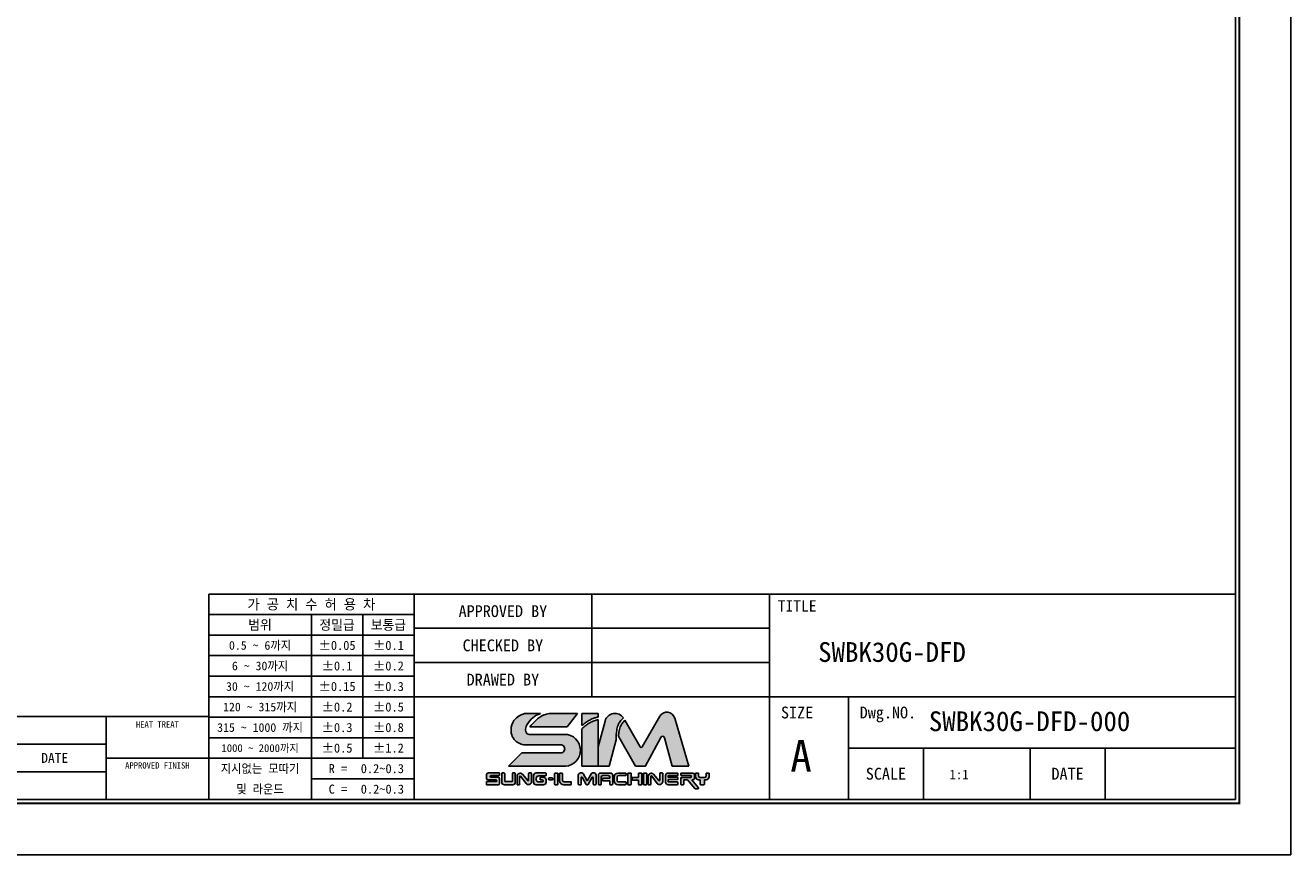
# Model space of a CAD drawing. Header units: millimetres. Extents: x -29 to 5648, y -387 to 3949.
# Tile 5 of 7: x 327 to 711, y 0 to 251. Entities that reach past the tile are written whole.
import ezdxf
from ezdxf.enums import TextEntityAlignment as Align

# ---------------------------------------------------------------- set-up
doc = ezdxf.new("R2010")
doc.units = ezdxf.units.MM
doc.layers.get('0').update_dxf_attribs({"linetype": 'CONTINUOUS'})
doc.layers.add('5', color=7, linetype='CONTINUOUS')
doc.layers.add('7', color=7, linetype='CONTINUOUS')

# ---------------------------------------------------------------- blocks, each defined once
blk = doc.blocks.new('란표제')
h = blk.add_hatch(color=150)
h.dxf.hatch_style = 1
edge = h.paths.add_edge_path()
edge.add_spline(control_points=[(269.4313514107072, 21.23682854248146), (269.6359798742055, 21.41891288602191), (270.0327252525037, 21.7719484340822), (270.7280603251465, 22.18750380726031), (271.4106727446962, 22.51924857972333), (271.9007036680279, 22.60265436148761), (272.1147233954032, 22.63908161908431)], knot_values=[0, 0, 0, 0, 0.6304310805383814, 1.222315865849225, 1.865724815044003, 2.364625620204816, 2.364625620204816, 2.364625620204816, 2.364625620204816], degree=3, periodic=0)
edge.add_line((272.1147233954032, 22.63908161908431), (272.1147233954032, 23.23741673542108))
edge.add_line((272.1147233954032, 23.23741673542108), (269.4313514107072, 23.23741673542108))
edge.add_line((269.4313514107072, 23.23741673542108), (269.4313514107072, 21.23682854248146))
edge = h.paths.add_edge_path()
edge.add_spline(control_points=[(272.1147233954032, 22.22357291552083), (271.8960154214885, 22.17327034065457), (271.4034488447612, 22.0599806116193), (270.715909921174, 21.71275165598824), (270.0397629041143, 21.25956616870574), (269.6376071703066, 20.9094133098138), (269.4313514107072, 20.72982854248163)], knot_values=[0, 0, 0, 0, 0.5164407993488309, 1.163110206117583, 1.761888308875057, 2.392319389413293, 2.392319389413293, 2.392319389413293, 2.392319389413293], degree=3, periodic=0)
edge.add_line((269.4313514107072, 20.72982854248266), (269.4313514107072, 14.56964083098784))
edge.add_line((269.4313514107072, 14.56964083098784), (272.1147233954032, 14.56964083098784))
edge.add_line((272.1147233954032, 14.56964083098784), (272.1147233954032, 22.22357291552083))
edge = h.paths.add_edge_path()
edge.add_line((267.0830865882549, 19.76878435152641), (260.734030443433, 19.76878435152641))
edge.add_spline(control_points=[(260.7340304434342, 19.76878435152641), (260.6304282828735, 19.80046622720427), (260.3773761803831, 19.87785037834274), (260.0993263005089, 20.3834271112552), (260.187756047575, 21.0896081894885), (260.7314099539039, 21.92713840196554), (261.4878621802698, 22.76627762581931), (262.2797090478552, 23.09358528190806), (262.6276767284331, 23.23741673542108)], knot_values=[0, 0, 0, 0, 0.2433595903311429, 0.5944147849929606, 1.213183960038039, 1.789398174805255, 2.88702788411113, 3.747486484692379, 3.747486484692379, 3.747486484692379, 3.747486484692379], degree=3, periodic=0)
edge.add_line((262.6276767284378, 23.23741673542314), (259.9686972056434, 23.23741673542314))
edge.add_spline(control_points=[(259.9686972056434, 23.23741673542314), (259.6776716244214, 23.12786400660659), (259.0262061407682, 22.88262844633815), (258.0427933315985, 22.05524221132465), (257.6589013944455, 20.72241547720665), (257.8905376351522, 19.4262980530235), (258.4932930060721, 18.63992786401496), (259.0387723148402, 18.37393810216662), (259.2361936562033, 18.2776703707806)], knot_values=[0, 0, 0, 0, 0.550739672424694, 1.232839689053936, 2.19963066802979, 2.850121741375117, 3.513003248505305, 3.888995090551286, 3.888995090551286, 3.888995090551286, 3.888995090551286], degree=3, periodic=0)
edge.add_arc((260.0206695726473, 19.77456633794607), 1.689999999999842, 242.3423855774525, 270.0000000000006)
edge.add_line((260.0206695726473, 18.08456633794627), (265.933220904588, 18.08456633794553))
edge.add_arc((265.933220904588, 17.41949662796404), 0.6650697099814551, 270.18688939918, 90, ccw=False)
edge.add_line((265.9353902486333, 16.75443045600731), (259.548431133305, 16.75443045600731))
edge.add_line((259.548431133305, 16.75443045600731), (257.3636415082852, 14.56964083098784))
edge.add_line((257.3636415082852, 14.56964083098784), (266.2319154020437, 14.56964083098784))
edge.add_arc((266.5395411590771, 17.18852423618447), 2.636889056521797, 263.3004820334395, 78.10426637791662)
edge = h.paths.add_edge_path(flags=17)
edge.add_spline(control_points=[(264.0618412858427, 23.23741673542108), (263.7695622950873, 23.17538582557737), (262.9649864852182, 23.00462921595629), (261.8692366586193, 22.18236333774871), (261.1771816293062, 21.42409186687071), (260.8344419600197, 21.04855856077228)], knot_values=[0, 0, 0, 0, 0.6846043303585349, 1.884555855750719, 3.061918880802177, 3.061918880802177, 3.061918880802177, 3.061918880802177], degree=3, periodic=0)
edge.add_line((260.8344419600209, 21.04855856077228), (267.0300266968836, 21.04855856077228))
edge.add_line((267.0300266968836, 21.04855856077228), (268.7149674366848, 23.23741673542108))
edge.add_line((268.7149674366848, 23.23741673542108), (264.0618412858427, 23.23741673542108))
h = blk.add_hatch(color=8)
h.dxf.hatch_style = 1
edge = h.paths.add_edge_path()
edge.add_spline(control_points=[(275.0627256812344, 19.1589791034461), (275.0773552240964, 19.57794386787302), (275.1025993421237, 20.30089167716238), (275.3125840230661, 21.24983197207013), (275.7149129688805, 21.97049305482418), (276.082664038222, 22.32534979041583), (276.2775094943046, 22.51336344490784)], knot_values=[0, 0, 0, 0, 0.7435831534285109, 1.283095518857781, 1.707763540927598, 2.186317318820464, 2.186317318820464, 2.186317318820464, 2.186317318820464], degree=3, periodic=0)
edge.add_arc((274.8821637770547, 21.55989067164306), 1.690000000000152, 34.34572044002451, 164.9999999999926)
edge.add_line((273.2497491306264, 21.99729485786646), (272.1147233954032, 17.76132114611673))
edge.add_line((272.1147233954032, 17.76132114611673), (272.1147233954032, 14.56964083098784))
edge.add_line((272.1147233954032, 14.56964083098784), (273.8922549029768, 14.56964083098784))
edge.add_line((273.8922549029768, 14.56964083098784), (275.0538491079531, 18.90476942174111))
edge.add_spline(control_points=[(275.0538491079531, 18.90476942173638), (275.0568079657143, 18.98950598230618), (275.0597668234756, 19.07424254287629), (275.0627256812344, 19.1589791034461)], knot_values=[2.186317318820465, 2.186317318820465, 2.186317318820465, 2.186317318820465, 2.336708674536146, 2.336708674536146, 2.336708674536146, 2.336708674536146], degree=3, periodic=0)
edge = h.paths.add_edge_path()
edge.add_arc((282.7153299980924, 19.15023052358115), 0.3379999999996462, 14.999999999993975, 152.0936797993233, ccw=False)
edge.add_line((283.0418129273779, 19.23771136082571), (284.2856565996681, 14.59562357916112))
edge.add_line((284.2856565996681, 14.59562357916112), (287.0312419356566, 14.59562357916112))
edge.add_line((287.0312419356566, 14.59562357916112), (284.698741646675, 22.48208966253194))
edge.add_arc((283.4022573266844, 22.0986416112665), 1.352000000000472, 16.47610349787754, 150.0000000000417)
edge.add_line((282.2313909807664, 22.77464161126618), (279.328189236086, 17.74614868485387))
edge.add_arc((279.1818309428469, 17.83064868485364), 0.1689999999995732, 210.0000000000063, 329.9999999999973, ccw=False)
edge.add_line((279.0354726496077, 17.74614868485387), (276.4997684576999, 22.13811717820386))
edge.add_spline(control_points=[(276.4997684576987, 22.13811717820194), (276.3465195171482, 21.96972988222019), (276.0439022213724, 21.63721921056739), (275.6848775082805, 20.95838757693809), (275.5056859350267, 20.21422517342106), (275.4438638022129, 19.68005989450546), (275.4178006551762, 19.4548650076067)], knot_values=[0, 0, 0, 0, 0.523800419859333, 1.034337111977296, 1.752334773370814, 2.275651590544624, 2.275651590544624, 2.275651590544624, 2.275651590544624], degree=3, periodic=0)
edge.add_arc((275.3365080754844, 19.30670119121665), 0.1690000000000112, 30.00000000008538, 61.24788174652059, ccw=False)
edge.add_line((275.4828663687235, 19.39120119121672), (278.275008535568, 14.55506909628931))
edge.add_line((278.275008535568, 14.55506909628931), (279.8991915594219, 14.55506909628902))
edge.add_line((279.8991915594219, 14.55506909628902), (282.4166346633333, 19.30842375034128))
h = blk.add_hatch(color=150)
h.dxf.hatch_style = 1
h.paths.add_polyline_path([(255.8918496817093, 12.49001531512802, 0.4142135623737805), (255.6383496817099, 12.74351531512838), (254.4359279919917, 12.74351531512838, -0.4142135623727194), (254.3514279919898, 12.8280153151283), (254.3514279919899, 12.93313653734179, -0.4142135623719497), (254.4359279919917, 13.01763653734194), (255.8918496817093, 13.01763653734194), (255.8918496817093, 13.45026974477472), (253.9892572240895, 13.45026974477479, 0.4142135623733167), (253.7357572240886, 13.19676974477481), (253.7357572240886, 12.54712844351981, 0.4142135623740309), (253.9892572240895, 12.29362844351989), (255.3256614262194, 12.29362844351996, -0.4142135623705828), (255.4101614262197, 12.2091284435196), (255.4101614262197, 12.10882920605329, -0.4142135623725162), (255.3256614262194, 12.02432920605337), (253.7113647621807, 12.02432920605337), (253.7113647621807, 11.49943248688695), (255.6383496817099, 11.49943248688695, 0.4142135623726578), (255.8918496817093, 11.75293248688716)])
h.paths.add_polyline_path([(265.4913498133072, 13.34837791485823, 0.4142135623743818), (265.4068498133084, 13.43287791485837), (265.0227749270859, 13.43287791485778, 0.4142135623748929), (264.9382749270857, 13.34837791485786), (264.9382749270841, 11.60814308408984, 0.4142135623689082), (265.0227749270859, 11.52364308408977), (265.4068498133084, 11.52364308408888, 0.4142135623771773), (265.4913498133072, 11.6081430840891)])
h.paths.add_polyline_path([(269.3149947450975, 12.69271470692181, -0.7673269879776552), (269.4726738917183, 12.73496470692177), (270.1476377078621, 11.56589308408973, 0.2679491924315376), (270.2208168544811, 11.52364308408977), (270.3886929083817, 11.52364308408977, 0.2679491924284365), (270.4618720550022, 11.56589308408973), (271.136835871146, 12.73496470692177, -0.7673269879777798), (271.2945150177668, 12.69271470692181), (271.2945150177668, 11.60814308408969, 0.414213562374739), (271.3790150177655, 11.52364308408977), (271.6874683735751, 11.52364308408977, 0.4142135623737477), (271.7719683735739, 11.60814308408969), (271.7719683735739, 13.14150117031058, 0.5572135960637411), (270.9835726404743, 13.35275117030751), (270.3047548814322, 12.17700432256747), (269.6259371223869, 13.35275117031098, 0.5198906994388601), (268.8375413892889, 13.14150117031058), (268.8375413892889, 11.60814308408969, 0.4142135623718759), (268.9220413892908, 11.52364308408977), (269.2304947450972, 11.52364308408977, 0.4142135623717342), (269.3149947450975, 11.60814308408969)])
h = blk.add_hatch(color=251)
h.dxf.hatch_style = 1
h.paths.add_polyline_path([(264.6369999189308, 12.54995020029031, 0.4142135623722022), (264.552499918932, 12.63445020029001), (264.0281001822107, 12.63445020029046, 0.4142135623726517), (263.9436001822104, 12.54995020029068), (263.9436001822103, 12.39560813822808, 0.4142135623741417), (264.0281001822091, 12.31110813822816), (264.552499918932, 12.3111081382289, 0.4142135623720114), (264.6369999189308, 12.39560813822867)])
h.paths.add_polyline_path([(258.4601998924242, 11.92193248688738), (258.4601998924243, 13.36576974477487, 0.4142135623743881), (258.3756998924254, 13.45026974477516), (258.0906228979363, 13.45026974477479, 0.4142135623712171), (258.0061228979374, 13.36576974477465), (258.0061228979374, 12.18747393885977, -0.4142135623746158), (257.8371228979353, 12.01847393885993), (256.8846107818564, 12.01847393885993, -0.4142135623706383), (256.7156107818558, 12.18747393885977), (256.7156107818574, 13.36576974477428, 0.414213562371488), (256.6311107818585, 13.45026974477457), (256.3251870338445, 13.45026974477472, 0.4142135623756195), (256.2406870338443, 13.36576974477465), (256.2406870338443, 11.92193248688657, 0.4142135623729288), (256.6631870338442, 11.4994324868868), (258.0376998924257, 11.49943248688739, 0.4142135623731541)])
h.paths.add_polyline_path([(261.1488024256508, 12.0448363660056), (261.1488024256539, 13.36576974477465, 0.4142135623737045), (261.064302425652, 13.45026974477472), (260.7360734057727, 13.45026974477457, 0.4142135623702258), (260.6515734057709, 13.36576974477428), (260.6515734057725, 12.24481650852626, -0.7053166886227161), (260.5016056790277, 12.19139154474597), (259.6575188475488, 13.22574781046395, 0.7053166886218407), (258.757712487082, 12.90519802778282), (258.7577124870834, 11.58393248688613, 0.4142135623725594), (258.8422124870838, 11.49943248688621), (259.0973144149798, 11.49943248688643, 0.4142135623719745), (259.1818144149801, 11.58393248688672), (259.1818144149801, 12.87627755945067, -0.7182104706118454), (259.3335723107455, 12.92743052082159), (260.2382550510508, 11.73791859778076, 0.7182104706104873)])
h.paths.add_polyline_path([(263.5382578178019, 11.92193248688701), (263.5382578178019, 12.31768943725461, 0.4142135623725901), (263.1157578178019, 12.74018943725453), (262.6233206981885, 12.74018943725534, 0.4142135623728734), (262.5388206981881, 12.65568943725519), (262.5388206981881, 12.3999134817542, 0.4142135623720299), (262.6233206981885, 12.31541348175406), (262.9553217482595, 12.31541348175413, -0.4142135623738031), (263.0398217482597, 12.23091348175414), (263.0398217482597, 12.06617401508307, -0.4142135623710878), (262.9553217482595, 11.9816740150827), (262.2414599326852, 11.9816740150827, -0.4142135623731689), (261.903459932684, 12.31967401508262), (261.903459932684, 12.54779928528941, -0.4142135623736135), (262.325959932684, 12.97029928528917), (263.4537578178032, 12.9702992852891, 0.414213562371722), (263.5382578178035, 13.05479928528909), (263.5382578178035, 13.36576974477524, 0.4142135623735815), (263.4537578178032, 13.45026974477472), (261.8935343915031, 13.45026974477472, 0.414213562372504), (261.4710343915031, 13.02776974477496), (261.4710343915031, 11.92193248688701, 0.4142135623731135), (261.8935343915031, 11.49943248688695), (263.1157578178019, 11.49943248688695, 0.4142135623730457)])
h.paths.add_polyline_path([(267.686365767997, 11.92748730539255, 0.4142135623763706), (267.6018657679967, 12.01198730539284), (266.4686991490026, 12.01198730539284, -0.414213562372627), (266.2151991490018, 12.26548730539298), (266.2151991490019, 13.34837791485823, 0.4142135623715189), (266.1306991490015, 13.43287791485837), (265.8297345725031, 13.43287791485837, 0.4142135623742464), (265.7452345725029, 13.34837791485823), (265.7452345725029, 12.19964308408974, 0.4142135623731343), (266.4212345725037, 11.52364308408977), (267.6018657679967, 11.52364308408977, 0.4142135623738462), (267.686365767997, 11.60814308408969)])
h.paths.add_polyline_path([(272.6031511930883, 12.77084332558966, -0.4142135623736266), (272.8566511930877, 13.02434332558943), (273.7719485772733, 13.02434332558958, -0.4142135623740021), (274.0254485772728, 12.77084332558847), (274.0254485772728, 12.60578891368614), (272.8978494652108, 12.60578891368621, 0.4142135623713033), (272.8133494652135, 12.52128891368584), (272.8133494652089, 12.2275027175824, 0.4142135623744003), (272.8978494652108, 12.14300271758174), (274.0254485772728, 12.14300271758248), (274.0254485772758, 11.60814308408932, 0.414213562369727), (274.1099485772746, 11.52364308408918), (274.4089681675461, 11.5236430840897, 0.4142135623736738), (274.493468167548, 11.60814308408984), (274.493468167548, 13.09487791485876, 0.4142135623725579), (274.1554681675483, 13.43287791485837), (272.4765440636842, 13.43287791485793, 0.4142135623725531), (272.1385440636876, 13.09487791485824), (272.1385440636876, 11.60814308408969, 0.4142135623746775), (272.2230440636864, 11.52364308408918), (272.518651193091, 11.52364308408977, 0.4142135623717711), (272.6031511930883, 11.60814308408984)])
h.paths.add_polyline_path([(276.7035665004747, 11.89577780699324, 0.4142135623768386), (276.6190665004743, 11.98027780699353), (275.489626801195, 11.9802778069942, -0.4142135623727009), (275.2361268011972, 12.23377780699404), (275.2361268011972, 12.7733856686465, -0.4142135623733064), (275.489626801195, 13.02688566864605), (276.6190665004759, 13.02688566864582, 0.414213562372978), (276.7035665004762, 13.11138566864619), (276.7035665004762, 13.34837791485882, 0.4142135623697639), (276.6190665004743, 13.43287791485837), (275.4024355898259, 13.43287791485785, 0.4142135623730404), (274.7264355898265, 12.75687791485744), (274.7264355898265, 12.19964308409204, 0.4142135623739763), (275.4024355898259, 11.52364308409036), (276.6190665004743, 11.52364308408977, 0.4142135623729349), (276.7035665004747, 11.60814308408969)])
h.paths.add_polyline_path([(277.5403531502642, 13.34837791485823, 0.4142135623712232), (277.4558531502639, 13.43287791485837), (277.071778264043, 13.43287791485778, 0.4142135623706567), (276.9872782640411, 13.34837791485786), (276.9872782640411, 11.60814308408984, 0.4142135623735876), (277.0717782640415, 11.52364308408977), (277.4558531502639, 11.52364308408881, 0.4142135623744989), (277.5403531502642, 11.6081430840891)])
h.paths.add_polyline_path([(279.2992845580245, 13.34837791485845, 0.414213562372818), (279.2147845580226, 13.43287791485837), (278.8307096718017, 13.43287791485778, 0.4142135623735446), (278.7462096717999, 13.34837791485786), (278.7462096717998, 12.79193278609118, -0.4142135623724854), (278.6617096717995, 12.70743278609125), (277.7792291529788, 12.70743278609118, 0.4142135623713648), (277.6947291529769, 12.62293278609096), (277.6947291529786, 12.37646408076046, 0.4142135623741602), (277.7792291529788, 12.29196408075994), (278.6617096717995, 12.29196408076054, -0.4142135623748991), (278.7462096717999, 12.20746408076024), (278.7462096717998, 11.60814308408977, 0.4142135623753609), (278.8307096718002, 11.52364308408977), (279.2147845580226, 11.52364308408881, 0.4142135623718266), (279.2992845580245, 11.6081430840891)])
h.paths.add_polyline_path([(280.1012012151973, 13.34837791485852, 0.414213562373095), (280.0167012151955, 13.43287791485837), (279.6326263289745, 13.43287791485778, 0.4142135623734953), (279.5481263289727, 13.34837791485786), (279.5481263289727, 11.60814308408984, 0.414213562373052), (279.632626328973, 11.52364308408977), (280.0167012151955, 11.52364308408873, 0.4142135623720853), (280.1012012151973, 11.6081430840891)])
h.paths.add_polyline_path([(281.2413105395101, 13.2257478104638, 0.7053166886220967), (280.3415041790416, 12.90519802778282), (280.3415041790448, 11.58393248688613, 0.4142135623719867), (280.4260041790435, 11.49943248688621), (280.6811061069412, 11.49943248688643, 0.4142135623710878), (280.7656061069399, 11.58393248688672), (280.7656061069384, 12.87627755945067, -0.7182104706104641), (280.9173640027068, 12.92743052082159), (281.8220467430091, 11.73791859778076, 0.7182104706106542), (282.7325941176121, 12.0448363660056), (282.7325941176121, 13.36576974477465, 0.4142135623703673), (282.6480941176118, 13.45026974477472), (282.319865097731, 13.45026974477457, 0.4142135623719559), (282.2353650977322, 13.36576974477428), (282.2353650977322, 12.24481650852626, -0.7053166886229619), (282.0853973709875, 12.19139154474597)])
h.paths.add_polyline_path([(285.2465399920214, 13.34837791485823, 0.414213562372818), (285.1620399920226, 13.43287791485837), (283.6221923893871, 13.43287791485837, 0.414213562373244), (283.1996923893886, 13.01037791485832), (283.1996923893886, 11.94614308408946, 0.4142135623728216), (283.6221923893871, 11.52364308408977), (285.1620399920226, 11.52364308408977, 0.4142135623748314), (285.2465399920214, 11.60814308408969), (285.2465399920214, 11.88650074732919, 0.4142135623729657), (285.1620399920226, 11.97100074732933), (283.712613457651, 11.97100074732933, -0.4142135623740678), (283.6281134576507, 12.05550074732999), (283.6281134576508, 12.26963683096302, -0.4142135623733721), (283.7126134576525, 12.35413683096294), (285.1620399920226, 12.35413683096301, 0.4142135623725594), (285.2465399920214, 12.43863683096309), (285.2465399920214, 12.64687567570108, 0.4142135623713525), (285.1620399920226, 12.73137567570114), (283.7126134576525, 12.73137567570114, -0.4142135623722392), (283.6281134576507, 12.81587567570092), (283.6281134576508, 12.94159305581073, -0.4142135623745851), (283.712613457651, 13.02609305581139), (285.1620399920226, 13.02609305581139, 0.4142135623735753), (285.2465399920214, 13.11059305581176)])
h.paths.add_polyline_path([(287.9367704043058, 13.17937791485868, 0.4142135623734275), (287.6832704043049, 13.43287791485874), (285.7858523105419, 13.43287791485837, 0.4142135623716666), (285.7013523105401, 13.34837791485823), (285.70135231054, 13.13880807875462, 0.4142135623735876), (285.7858523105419, 13.05430807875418), (287.3438020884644, 13.0543080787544, -0.4142135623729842), (287.4283020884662, 12.96980807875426), (287.4283020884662, 12.78855795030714, -0.4142135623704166), (287.3438020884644, 12.70405795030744), (285.7858523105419, 12.70405795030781, 0.4142135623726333), (285.7013523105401, 12.61955795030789), (285.7013523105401, 11.60814308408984, 0.4142135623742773), (285.7858523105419, 11.52364308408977), (286.1203941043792, 11.52364308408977, 0.4142135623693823), (286.2048941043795, 11.60814308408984), (286.2048941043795, 12.23851556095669, -0.4142135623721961), (286.2893941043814, 12.32301556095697), (286.819905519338, 12.32301556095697), (288.0190716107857, 10.89390506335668, 0.2216946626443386), (288.0838023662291, 10.86372061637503), (288.5418862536, 10.86372061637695, 0.6370702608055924), (288.6066170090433, 11.00253616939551), (287.4986032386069, 12.32301556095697), (287.6832704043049, 12.32301556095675, 0.4142135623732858), (287.9367704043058, 12.57651556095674)])
h.paths.add_polyline_path([(290.3760742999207, 12.83001556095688), (290.3760742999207, 13.3483779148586, 0.4142135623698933), (290.2915742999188, 13.43287791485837), (289.9447103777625, 13.43287791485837, 0.4142135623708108), (289.8602103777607, 13.34837791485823), (289.8602103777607, 12.95755795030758, -0.4142135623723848), (289.6067103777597, 12.7040579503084), (288.89774458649, 12.70405795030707, -0.4142135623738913), (288.6442445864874, 12.95755795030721), (288.6442445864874, 13.34837791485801, 0.4142135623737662), (288.5597445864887, 13.43287791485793), (288.2128806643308, 13.43287791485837, 0.4142135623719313), (288.128380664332, 13.34837791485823), (288.128380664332, 12.83001556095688, 0.4142135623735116), (288.6353806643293, 12.32301556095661), (289.8690742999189, 12.32301556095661, 0.4142135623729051)])
h.paths.add_polyline_path([(289.60736216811, 12.32301556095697), (288.8774100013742, 12.32301556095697), (288.8774100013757, 11.60814308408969, 0.4142135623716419), (288.961910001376, 11.52364308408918), (289.5228621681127, 11.52364308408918, 0.41421356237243), (289.6073621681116, 11.60814308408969)])
for p, q in [((262.6276767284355, 23.23741673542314), (259.9686972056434, 23.23741673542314)), ((268.7149674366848, 23.23741673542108), (264.0618412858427, 23.23741673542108)), ((268.7149674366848, 23.23741673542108), (267.0300266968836, 21.04855856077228)), ((272.1147233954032, 23.23741673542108), (269.4313514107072, 23.23741673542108)), ((269.4313514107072, 21.23682854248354), (269.4313514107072, 23.23741673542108)), ((272.1147233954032, 22.63908161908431), (272.1147233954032, 23.23741673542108)), ((267.0300266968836, 21.04855856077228), (260.8344419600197, 21.04855856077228)), ((272.1147233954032, 14.56964083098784), (272.1147233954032, 22.22357291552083)), ((272.1147233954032, 17.76132114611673), (273.2497491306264, 21.99729485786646)), ((279.0354726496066, 17.74614868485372), (276.4997684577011, 22.13811717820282)), ((279.3281892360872, 17.74614868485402), (282.2313909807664, 22.77464161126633)), ((287.0312419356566, 14.59562357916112), (284.6987416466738, 22.48208966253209)), ((260.7340304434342, 19.76878435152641), (267.083086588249, 19.76878435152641)), ((269.4313514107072, 14.56964083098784), (269.4313514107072, 20.72982854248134)), ((273.8922549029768, 14.56964083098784), (275.0538491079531, 18.90476942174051)), ((275.4828663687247, 19.39120119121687), (278.275008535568, 14.55506909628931)), ((279.8658430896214, 14.49210159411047), (282.4166346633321, 19.30842375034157)), ((284.2856565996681, 14.59562357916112), (283.0418129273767, 19.23771136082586)), ((259.548431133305, 16.75443045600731), (257.3636415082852, 14.56964083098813)), ((259.548431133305, 16.75443045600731), (265.9310515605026, 16.75443045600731)), ((260.0206695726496, 18.08456633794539), (265.933220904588, 18.08456633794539)), ((284.2856565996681, 14.59562357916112), (287.0312419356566, 14.59562357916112)), ((253.7357572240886, 12.54712844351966), (253.7357572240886, 13.19676974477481)), ((253.9892572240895, 13.45026974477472), (255.8918496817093, 13.45026974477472)), ((254.3514279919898, 12.93313653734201), (254.3514279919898, 12.8280153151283)), ((255.8918496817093, 13.01763653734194), (254.4359279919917, 13.01763653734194)), ((254.4359279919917, 12.74351531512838), (255.6383496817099, 12.74351531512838)), ((255.8918496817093, 13.41828104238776), (255.8918496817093, 13.01763653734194)), ((256.2406870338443, 13.36576974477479), (256.2406870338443, 11.92193248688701)), ((256.6311107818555, 13.45026974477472), (256.3251870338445, 13.45026974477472)), ((256.7156107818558, 12.18747393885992), (256.7156107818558, 13.36576974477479)), ((257.3636415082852, 14.56964083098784), (266.2319154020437, 14.56964083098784)), ((258.0061228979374, 13.36576974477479), (258.0061228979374, 12.18747393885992)), ((258.3756998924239, 13.45026974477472), (258.0906228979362, 13.45026974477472)), ((258.4601998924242, 13.36576974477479), (258.4601998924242, 11.92193248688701)), ((258.7577124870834, 11.58393248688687), (258.7577124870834, 12.90519802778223)), ((259.1818144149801, 11.58393248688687), (259.1818144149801, 12.87627755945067)), ((259.3335723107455, 12.92743052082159), (260.2382550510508, 11.73791859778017)), ((259.6575188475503, 13.22574781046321), (260.5016056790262, 12.1913915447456)), ((260.6515734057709, 13.36576974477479), (260.6515734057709, 12.24481650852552)), ((261.064302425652, 13.45026974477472), (260.7360734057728, 13.45026974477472)), ((261.1488024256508, 13.36576974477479), (261.1488024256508, 12.04483636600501)), ((261.4710343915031, 13.02776974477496), (261.4710343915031, 11.92193248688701)), ((263.4537578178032, 13.45026974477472), (261.8935343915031, 13.45026974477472)), ((261.903459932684, 12.54779928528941), (261.903459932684, 12.31967401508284)), ((263.4537578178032, 12.97029928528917), (262.325959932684, 12.97029928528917)), ((262.5388206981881, 12.39991348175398), (262.5388206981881, 12.65568943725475)), ((262.6233206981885, 12.74018943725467), (263.1157578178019, 12.74018943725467)), ((263.5382578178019, 13.36576974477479), (263.5382578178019, 13.05479928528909)), ((263.5382578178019, 13.36576974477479), (263.5382578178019, 13.05479928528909)), ((263.9436001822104, 12.54995020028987), (263.9436001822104, 12.39560813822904)), ((264.0281001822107, 12.63445020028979), (264.552499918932, 12.63445020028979)), ((264.6369999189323, 12.54995020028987), (264.6369999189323, 12.39560813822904)), ((264.9382749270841, 13.34837791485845), (264.9382749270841, 11.60814308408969)), ((265.0227749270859, 13.43287791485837), (265.4068498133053, 13.43287791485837)), ((265.4913498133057, 13.34837791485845), (265.4913498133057, 11.60814308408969)), ((265.7452345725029, 13.34837791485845), (265.7452345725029, 12.19964308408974)), ((266.1306991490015, 13.43287791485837), (265.8297345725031, 13.43287791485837)), ((266.2151991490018, 12.26548730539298), (266.2151991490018, 13.34837791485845)), ((268.8375413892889, 13.14150117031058), (268.8375413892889, 11.60814308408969)), ((269.3149947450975, 11.60814308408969), (269.3149947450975, 12.69271470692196)), ((269.4313514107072, 14.56964083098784), (272.1147233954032, 14.56964083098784)), ((269.4726738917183, 12.73496470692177), (270.1476377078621, 11.56589308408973)), ((269.6259371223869, 13.35275117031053), (270.3047548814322, 12.17700432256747)), ((270.9835726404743, 13.35275117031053), (270.3047548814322, 12.17700432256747)), ((271.136835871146, 12.73496470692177), (270.4618720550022, 11.56589308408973)), ((271.2945150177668, 11.60814308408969), (271.2945150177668, 12.69271470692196)), ((271.7719683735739, 13.14150117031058), (271.7719683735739, 11.60814308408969)), ((272.1147233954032, 14.56964083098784), (273.8922549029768, 14.56964083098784)), ((272.1385440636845, 13.09487791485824), (272.1385440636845, 11.60814308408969)), ((274.1554681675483, 13.43287791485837), (272.4765440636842, 13.43287791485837)), ((272.6031511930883, 11.60814308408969), (272.6031511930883, 12.77084332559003)), ((272.8133494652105, 12.52128891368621), (272.8133494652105, 12.2275027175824)), ((273.7719485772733, 13.02434332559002), (272.8566511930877, 13.02434332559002)), ((272.8978494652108, 12.60578891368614), (274.0254485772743, 12.60578891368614)), ((274.0254485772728, 12.60578891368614), (274.0254485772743, 12.77084332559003)), ((274.4934681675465, 13.09487791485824), (274.4934681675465, 11.60814308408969)), ((274.7264355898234, 12.19964308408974), (274.7264355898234, 12.7568779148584)), ((275.2361268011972, 12.77338566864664), (275.2361268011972, 12.23377780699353)), ((276.6190665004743, 13.43287791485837), (275.4024355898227, 13.43287791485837)), ((276.6190665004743, 13.02688566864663), (275.489626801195, 13.02688566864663)), ((276.7035665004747, 13.11138566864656), (276.7035665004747, 13.34837791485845)), ((276.9872782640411, 13.34837791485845), (276.9872782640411, 11.60814308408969)), ((277.0717782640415, 13.43287791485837), (277.4558531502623, 13.43287791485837)), ((277.5403531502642, 13.34837791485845), (277.5403531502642, 11.60814308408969)), ((277.6947291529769, 12.62293278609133), (277.6947291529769, 12.37646408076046)), ((277.7792291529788, 12.70743278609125), (278.6617096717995, 12.70743278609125)), ((278.275008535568, 14.55506909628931), (279.8658430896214, 14.55506909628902)), ((278.7462096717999, 12.79193278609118), (278.7462096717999, 13.34837791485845)), ((278.8307096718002, 13.43287791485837), (279.2147845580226, 13.43287791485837)), ((279.2992845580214, 13.34837791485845), (279.2992845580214, 11.60814308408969)), ((279.5481263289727, 13.34837791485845), (279.5481263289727, 11.60814308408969)), ((279.632626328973, 13.43287791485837), (280.0167012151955, 13.43287791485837)), ((280.1012012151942, 13.34837791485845), (280.1012012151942, 11.60814308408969)), ((280.3415041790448, 11.58393248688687), (280.3415041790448, 12.90519802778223)), ((280.7656061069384, 11.58393248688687), (280.7656061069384, 12.87627755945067)), ((280.9173640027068, 12.92743052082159), (281.8220467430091, 11.73791859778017)), ((281.2413105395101, 13.22574781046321), (282.085397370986, 12.1913915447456)), ((282.2353650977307, 13.36576974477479), (282.2353650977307, 12.24481650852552)), ((282.6480941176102, 13.45026974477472), (282.319865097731, 13.45026974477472)), ((282.7325941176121, 13.36576974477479), (282.7325941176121, 12.04483636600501)), ((283.1996923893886, 13.01037791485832), (283.1996923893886, 11.94614308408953)), ((283.6221923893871, 13.43287791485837), (285.1620399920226, 13.43287791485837)), ((283.6281134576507, 12.94159305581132), (283.6281134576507, 12.81587567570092)), ((285.1620399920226, 13.02609305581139), (283.712613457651, 13.02609305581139)), ((285.1620399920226, 12.73137567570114), (283.7126134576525, 12.73137567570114)), ((285.2465399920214, 13.34837791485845), (285.2465399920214, 13.11059305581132)), ((285.2465399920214, 12.64687567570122), (285.2465399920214, 12.43863683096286)), ((285.7013523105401, 13.13880807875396), (285.7013523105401, 13.34837791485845)), ((285.7013523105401, 12.61955795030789), (285.7013523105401, 11.60814308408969)), ((285.7858523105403, 13.43287791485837), (287.6832704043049, 13.43287791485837)), ((285.7858523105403, 13.05430807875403), (287.3438020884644, 13.05430807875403)), ((285.7858523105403, 12.70405795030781), (287.3438020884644, 12.70405795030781)), ((287.4283020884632, 12.96980807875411), (287.4283020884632, 12.78855795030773)), ((287.9367704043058, 13.17937791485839), (287.9367704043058, 12.57651556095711)), ((288.128380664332, 13.34837791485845), (288.128380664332, 12.83001556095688)), ((288.5597445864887, 13.43287791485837), (288.2128806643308, 13.43287791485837)), ((288.6442445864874, 13.34837791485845), (288.6442445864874, 12.95755795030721)), ((289.6067103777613, 12.70405795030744), (288.8977445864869, 12.70405795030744)), ((289.8602103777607, 13.34837791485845), (289.8602103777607, 12.95755795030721)), ((289.9447103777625, 13.43287791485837), (290.2915742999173, 13.43287791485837)), ((290.3760742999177, 13.34837791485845), (290.3760742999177, 12.83001556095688)), ((253.7113647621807, 11.49943248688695), (253.7113647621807, 12.02432920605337)), ((253.7113647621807, 12.02432920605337), (255.3256614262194, 12.02432920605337)), ((253.7113647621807, 11.49943248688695), (255.6383496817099, 11.49943248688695)), ((255.3256614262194, 12.29362844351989), (253.9892572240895, 12.29362844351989)), ((255.4101614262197, 12.10882920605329), (255.4101614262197, 12.20912844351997)), ((255.8918496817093, 12.49001531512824), (255.8918496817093, 11.75293248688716)), ((258.0376998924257, 11.49943248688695), (256.6631870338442, 11.49943248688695)), ((257.8371228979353, 12.01847393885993), (256.8846107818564, 12.01847393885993)), ((258.8422124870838, 11.49943248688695), (259.0973144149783, 11.49943248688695)), ((261.8935343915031, 11.49943248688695), (263.1157578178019, 11.49943248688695)), ((262.2414599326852, 11.9816740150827), (262.9553217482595, 11.9816740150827)), ((262.9553217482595, 12.31541348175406), (262.6233206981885, 12.31541348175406)), ((263.0398217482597, 12.06617401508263), (263.0398217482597, 12.23091348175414)), ((263.5382578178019, 11.92193248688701), (263.5382578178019, 12.31768943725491)), ((264.552499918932, 12.31110813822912), (264.0281001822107, 12.31110813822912)), ((265.0227749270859, 11.52364308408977), (265.4068498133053, 11.52364308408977)), ((266.4212345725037, 11.52364308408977), (267.6018657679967, 11.52364308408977)), ((267.6018657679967, 12.01198730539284), (266.4686991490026, 12.01198730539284)), ((267.686365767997, 11.60814308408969), (267.686365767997, 11.92748730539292)), ((268.9220413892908, 11.52364308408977), (269.2304947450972, 11.52364308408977)), ((270.2208168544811, 11.52364308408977), (270.3886929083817, 11.52364308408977)), ((271.3790150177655, 11.52364308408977), (271.6874683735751, 11.52364308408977)), ((272.2230440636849, 11.52364308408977), (272.518651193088, 11.52364308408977)), ((272.8978494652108, 12.14300271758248), (274.0254485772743, 12.14300271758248)), ((274.0254485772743, 11.60814308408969), (274.0254485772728, 12.14300271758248)), ((274.4089681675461, 11.52364308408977), (274.1099485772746, 11.52364308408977)), ((275.4024355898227, 11.52364308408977), (276.6190665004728, 11.52364308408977)), ((276.6190665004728, 11.98027780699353), (275.489626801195, 11.98027780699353)), ((276.7035665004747, 11.60814308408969), (276.7035665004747, 11.89577780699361)), ((277.0717782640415, 11.52364308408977), (277.4558531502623, 11.52364308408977)), ((277.7792291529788, 12.29196408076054), (278.6617096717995, 12.29196408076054)), ((278.7462096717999, 12.20746408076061), (278.7462096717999, 11.60814308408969)), ((278.8307096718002, 11.52364308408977), (279.2147845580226, 11.52364308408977)), ((279.632626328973, 11.52364308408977), (280.0167012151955, 11.52364308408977)), ((280.4260041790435, 11.49943248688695), (280.681106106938, 11.49943248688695)), ((285.1620399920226, 11.52364308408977), (283.6221923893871, 11.52364308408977)), ((283.6281134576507, 12.26963683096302), (283.6281134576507, 12.05550074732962)), ((285.1620399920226, 12.35413683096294), (283.7126134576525, 12.35413683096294)), ((285.1620399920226, 11.97100074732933), (283.712613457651, 11.97100074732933)), ((285.2465399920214, 11.88650074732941), (285.2465399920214, 11.60814308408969)), ((286.1203941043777, 11.52364308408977), (285.7858523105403, 11.52364308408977)), ((286.2048941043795, 12.23851556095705), (286.2048941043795, 11.60814308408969)), ((286.2893941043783, 12.32301556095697), (286.819905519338, 12.32301556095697)), ((288.0190716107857, 10.89390506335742), (286.819905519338, 12.32301556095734)), ((287.4986032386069, 12.32301556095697), (287.6832704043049, 12.32301556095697)), ((288.6066170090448, 11.00253616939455), (287.4986032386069, 12.32301556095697)), ((288.5418862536, 10.86372061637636), (288.0838023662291, 10.86372061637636)), ((288.8774100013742, 12.32301556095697), (288.6353806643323, 12.32301556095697)), ((288.8774100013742, 11.60814308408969), (288.8774100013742, 12.32301556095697)), ((289.5228621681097, 11.52364308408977), (288.961910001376, 11.52364308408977)), ((289.8690742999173, 12.32301556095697), (289.60736216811, 12.32301556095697)), ((289.60736216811, 11.60814308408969), (289.60736216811, 12.32301556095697))]:
    blk.add_line(p, q)
for centre, radius, start, end in [((274.8821637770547, 21.55989067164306), 1.69, 34.34572044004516, 165.0000000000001), ((283.4022573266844, 22.09864161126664), 1.352, 16.476103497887, 149.9999999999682), ((266.5395411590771, 17.18852423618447), 2.636889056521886, 263.300482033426, 78.10426637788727), ((275.3365080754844, 19.30670119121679), 0.169, 30.00000000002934, 61.24788175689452), ((282.7153299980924, 19.150230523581), 0.338, 14.99999999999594, 152.0936797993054), ((260.0206695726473, 19.77456633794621), 1.69, 242.3423855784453, 270), ((265.933220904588, 17.41949662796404), 0.665069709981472, 269.8131105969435, 90), ((279.1818309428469, 17.8306486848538), 0.169, 210.0000000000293, 329.9999999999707), ((253.9892572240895, 13.19676974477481), 0.2535, 90, 180), ((253.9892572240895, 12.54712844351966), 0.2535, 180, 270), ((254.4359279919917, 12.93313653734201), 0.0845, 90, 180), ((254.4359279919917, 12.8280153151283), 0.0845, 180, 270), ((255.6383496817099, 12.49001531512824), 0.2535, 0, 90), ((256.3251870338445, 13.36576974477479), 0.0845, 90, 180), ((256.6311107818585, 13.36576974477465), 0.0845, 0, 90.00000000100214), ((258.0906228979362, 13.36576974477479), 0.0845, 90, 180), ((258.3756998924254, 13.36576974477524), 0.0845, 0, 90.00000000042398), ((259.2647124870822, 12.90519802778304), 0.507, 39.21617813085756, 180), ((259.2663144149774, 12.87627755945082), 0.0845, 37.25478689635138, 180), ((260.7360734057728, 13.36576974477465), 0.0845, 90.00000000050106, 180), ((261.064302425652, 13.36576974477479), 0.0845, 0, 90.00000000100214), ((261.8935343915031, 13.02776974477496), 0.4225, 90, 180), ((262.325959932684, 12.54779928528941), 0.4225, 90, 180), ((262.6233206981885, 12.65568943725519), 0.0845, 90, 180), ((263.1157578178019, 12.31768943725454), 0.4225, 0, 90), ((263.4537578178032, 13.36576974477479), 0.0845, 0, 90.00000000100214), ((263.4537578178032, 13.05479928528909), 0.0845, 269.9999999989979, 0), ((264.0281001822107, 12.54995020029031), 0.0845, 90, 180), ((264.552499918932, 12.54995020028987), 0.0845, 0, 90), ((265.0227749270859, 13.34837791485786), 0.0845, 90.00000000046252, 180), ((265.4068498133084, 13.34837791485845), 0.0845, 0, 90.00000000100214), ((265.8297345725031, 13.34837791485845), 0.0845, 90, 180), ((266.1306991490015, 13.34837791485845), 0.0845, 0, 90), ((269.3058663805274, 12.97047997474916), 0.4985745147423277, 50.06099622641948, 159.9390037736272), ((269.3994947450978, 12.69271470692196), 0.0845, 30.00000000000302, 180), ((271.3124187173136, 13.00322997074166), 0.4799008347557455, 16.74570727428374, 133.2542927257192), ((271.210015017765, 12.69271470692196), 0.0845, 0, 149.999999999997), ((272.4765440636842, 13.09487791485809), 0.338, 90.00000000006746, 180), ((272.8566511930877, 12.77084332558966), 0.2535, 90, 180), ((272.8978494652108, 12.52128891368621), 0.0845, 90.00000000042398, 180), ((273.7719485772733, 12.77084332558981), 0.2535, 0, 89.9999999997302), ((274.1554681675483, 13.09487791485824), 0.338, 0, 90.00000000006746), ((275.4024355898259, 12.75687791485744), 0.676, 90.00000000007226, 180), ((275.489626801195, 12.77338566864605), 0.2535, 90, 180), ((276.6190665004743, 13.34837791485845), 0.0845, 0, 90.00000000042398), ((276.6190665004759, 13.11138566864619), 0.0845, 269.9999999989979, 0), ((277.071778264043, 13.34837791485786), 0.0845, 90.00000000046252, 180), ((277.4558531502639, 13.34837791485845), 0.0845, 0, 90.00000000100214), ((277.7792291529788, 12.62293278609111), 0.0845, 90, 180), ((278.6617096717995, 12.79193278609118), 0.0845, 270, 0), ((278.8307096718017, 13.34837791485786), 0.0845, 90.00000000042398, 180), ((279.2147845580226, 13.34837791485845), 0.0845, 0, 90.00000000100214), ((279.6326263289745, 13.34837791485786), 0.0845, 90.00000000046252, 180), ((280.0167012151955, 13.34837791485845), 0.0845, 0, 90.00000000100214), ((280.848504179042, 12.90519802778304), 0.507, 39.21617813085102, 180), ((280.8501061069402, 12.87627755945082), 0.0845, 37.25478689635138, 180), ((282.319865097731, 13.36576974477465), 0.0845, 90.00000000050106, 180), ((282.6480941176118, 13.36576974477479), 0.0845, 0, 90.00000000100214), ((283.6221923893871, 13.01037791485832), 0.4225, 90, 180), ((283.712613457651, 12.94159305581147), 0.0845, 90, 180), ((283.7126134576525, 12.81587567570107), 0.0845, 180, 270), ((285.1620399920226, 13.34837791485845), 0.0845, 0, 90), ((285.1620399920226, 13.11059305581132), 0.0845, 270, 0), ((285.1620399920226, 12.64687567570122), 0.0845, 0, 90), ((285.7858523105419, 13.34837791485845), 0.0845, 90.00000000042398, 180), ((285.7858523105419, 13.13880807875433), 0.0845, 180, 269.9999999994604), ((285.7858523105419, 12.61955795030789), 0.0845, 90.00000000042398, 180), ((287.3438020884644, 12.96980807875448), 0.0845, 0, 90.00000000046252), ((287.3438020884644, 12.78855795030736), 0.0845, 269.9999999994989, 0), ((287.6832704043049, 13.17937791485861), 0.2535, 0, 90), ((287.6832704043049, 12.57651556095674), 0.2535, 270, 0), ((288.2128806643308, 13.34837791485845), 0.0845, 90, 180), ((288.6353806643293, 12.83001556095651), 0.507, 180, 270.0000000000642), ((288.5597445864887, 13.34837791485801), 0.0845, 0, 90.00000000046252), ((288.89774458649, 12.95755795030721), 0.2535, 180, 269.9999999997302), ((289.6067103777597, 12.95755795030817), 0.2535, 270.0000000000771, 0), ((289.9447103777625, 13.34837791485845), 0.0845, 90.00000000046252, 180), ((289.8690742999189, 12.83001556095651), 0.507, 269.999999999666, 0), ((290.2915742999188, 13.34837791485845), 0.0845, 0, 90.0000000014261), ((255.3256614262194, 12.20912844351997), 0.0845, 0, 90), ((255.3256614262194, 12.10882920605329), 0.0845, 270, 0), ((255.6383496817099, 11.75293248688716), 0.2535, 270, 0), ((256.6631870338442, 11.92193248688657), 0.4225, 180, 269.9999999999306), ((256.8846107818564, 12.18747393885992), 0.169, 180, 270), ((257.8371228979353, 12.18747393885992), 0.169, 270, 0), ((258.0376998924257, 11.92193248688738), 0.4225, 270.0000000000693, 0), ((258.8422124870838, 11.58393248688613), 0.0845, 180, 270), ((259.0973144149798, 11.58393248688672), 0.0845, 269.9999999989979, 0), ((260.641802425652, 12.0448363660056), 0.507, 217.2547868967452, 0), ((260.5670734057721, 12.24481650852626), 0.0845, 219.2161781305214, 0), ((261.8935343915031, 11.92193248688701), 0.4225, 180, 269.9999999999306), ((262.2414599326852, 12.31967401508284), 0.338, 180, 270), ((262.6233206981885, 12.39991348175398), 0.0845, 180, 270), ((262.9553217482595, 12.23091348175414), 0.0845, 0, 90), ((262.9553217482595, 12.06617401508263), 0.0845, 270, 0), ((263.1157578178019, 11.92193248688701), 0.4225, 270, 0), ((264.0281001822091, 12.39560813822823), 0.0845, 180, 270.000000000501), ((264.552499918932, 12.39560813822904), 0.0845, 270, 0), ((265.0227749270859, 11.60814308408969), 0.0845, 180, 270), ((265.4068498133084, 11.6081430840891), 0.0845, 269.9999999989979, 0), ((266.4212345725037, 12.19964308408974), 0.676, 180, 270), ((266.4686991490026, 12.26548730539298), 0.2535, 180, 270), ((267.6018657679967, 11.92748730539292), 0.0845, 0, 90), ((267.6018657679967, 11.60814308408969), 0.0845, 270, 0), ((268.9220413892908, 11.60814308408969), 0.0845, 180, 270), ((269.2304947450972, 11.60814308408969), 0.0845, 270, 0), ((270.2208168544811, 11.60814308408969), 0.0845, 210.000000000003, 270), ((270.3886929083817, 11.60814308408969), 0.0845, 270, 329.999999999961), ((271.3790150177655, 11.60814308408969), 0.0845, 180, 270), ((271.6874683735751, 11.60814308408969), 0.0845, 270, 0), ((272.2230440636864, 11.60814308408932), 0.0845, 180, 269.9999999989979), ((272.518651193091, 11.60814308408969), 0.0845, 269.9999999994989, 0), ((272.8978494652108, 12.22750271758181), 0.0845, 180, 270.0000000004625), ((274.1099485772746, 11.60814308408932), 0.0845, 180, 269.9999999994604), ((274.4089681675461, 11.60814308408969), 0.0845, 269.9999999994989, 0), ((275.4024355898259, 12.19964308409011), 0.676, 180, 269.9999999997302), ((275.489626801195, 12.23377780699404), 0.2535, 180, 270.0000000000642), ((276.6190665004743, 11.89577780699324), 0.0845, 0, 90.00000000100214), ((276.6190665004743, 11.60814308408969), 0.0845, 269.9999999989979, 0), ((277.0717782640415, 11.60814308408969), 0.0845, 180, 270), ((277.4558531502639, 11.6081430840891), 0.0845, 269.9999999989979, 0), ((277.7792291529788, 12.37646408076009), 0.0845, 180, 269.9999999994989), ((278.6617096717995, 12.20746408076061), 0.0845, 0, 90), ((278.8307096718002, 11.60814308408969), 0.0845, 180, 270), ((279.2147845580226, 11.6081430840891), 0.0845, 269.9999999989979, 0), ((279.632626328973, 11.60814308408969), 0.0845, 180, 270), ((280.0167012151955, 11.6081430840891), 0.0845, 269.9999999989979, 0), ((280.4260041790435, 11.58393248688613), 0.0845, 180, 270), ((280.6811061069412, 11.58393248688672), 0.0845, 269.9999999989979, 0), ((282.2255941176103, 12.0448363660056), 0.507, 217.2547868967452, 0), ((282.1508650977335, 12.24481650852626), 0.0845, 219.2161781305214, 0), ((283.6221923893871, 11.94614308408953), 0.4225, 180, 270), ((283.7126134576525, 12.26963683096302), 0.0845, 90, 180), ((283.712613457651, 12.05550074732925), 0.0845, 180, 270), ((285.1620399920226, 12.43863683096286), 0.0845, 270, 0), ((285.1620399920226, 11.88650074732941), 0.0845, 0, 90), ((285.1620399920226, 11.60814308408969), 0.0845, 270, 0), ((285.7858523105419, 11.60814308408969), 0.0845, 180, 269.9999999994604), ((286.1203941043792, 11.60814308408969), 0.0845, 269.9999999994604, 0), ((286.2893941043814, 12.23851556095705), 0.0845, 90.00000000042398, 180), ((288.0838023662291, 10.9482206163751), 0.0845, 219.9999999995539, 270), ((288.5418862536, 10.94822061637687), 0.0845, 270.0000000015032, 39.9999999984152), ((288.961910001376, 11.60814308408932), 0.0845, 180, 269.9999999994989), ((289.5228621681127, 11.60814308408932), 0.0845, 269.9999999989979, 0)]:
    blk.add_arc(centre, radius, start, end)
for points, knots in [([(259.9686972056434, 23.23741673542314), (259.6776716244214, 23.12786400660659), (259.0262061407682, 22.88262844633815), (258.0427933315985, 22.05524221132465), (257.6589013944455, 20.72241547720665), (257.8905376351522, 19.4262980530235), (258.4932930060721, 18.63992786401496), (259.0387723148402, 18.37393810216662), (259.2361936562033, 18.2776703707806)], [0, 0, 0, 0, 0.550739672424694, 1.232839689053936, 2.19963066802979, 2.850121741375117, 3.513003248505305, 3.888995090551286, 3.888995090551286, 3.888995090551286, 3.888995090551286]), ([(276.2775094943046, 22.51336344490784), (276.082664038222, 22.32534979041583), (275.7149129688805, 21.97049305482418), (275.3125840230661, 21.24983197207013), (275.1025993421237, 20.30089167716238), (275.0773552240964, 19.57794386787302), (275.0627256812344, 19.1589791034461), (275.0597668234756, 19.07424254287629), (275.0568079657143, 18.98950598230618), (275.0538491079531, 18.90476942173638)], [0, 0, 0, 0, 0.4785537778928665, 0.9032217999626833, 1.442734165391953, 2.186317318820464, 2.186317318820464, 2.186317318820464, 2.336708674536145, 2.336708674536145, 2.336708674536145, 2.336708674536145])]:
    blk.add_open_spline(points, degree=3, knots=knots)
for points in [[(262.6276767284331, 23.23741673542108), (261.6238211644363, 22.74392770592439), (260.6199350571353, 21.72987177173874), (260.2478417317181, 21.07974476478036), (260.1970762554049, 20.27694833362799), (260.4428046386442, 19.89238008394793), (260.7340304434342, 19.76878435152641)], [(264.0618412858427, 23.23741673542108), (263.2021811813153, 23.00707150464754), (261.901585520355, 22.14576185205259), (260.8344419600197, 21.04855856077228)], [(272.1147233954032, 22.63908161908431), (271.4803696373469, 22.50402714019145), (270.7147936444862, 22.16711279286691), (270.0608781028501, 21.76159077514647), (269.4313514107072, 21.23682854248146)], [(272.1147233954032, 22.22357291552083), (271.4662268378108, 22.04980878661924), (270.7072224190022, 21.68836899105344), (270.0608781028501, 21.25459077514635), (269.4313514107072, 20.72982854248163)], [(276.4997684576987, 22.13811717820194), (276.0632815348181, 21.61547084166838), (275.7491499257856, 21.03082054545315), (275.5075690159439, 20.12922831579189), (275.4178006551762, 19.4548650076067)]]:
    blk.add_spline(points, degree=3)
at = {"layer": '7', "color": 0}
for p, q in [((386.1000000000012, 0), (386.1000000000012, 273)), ((0, 0), (386.1000000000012, 0))]:
    blk.add_line(p, q, dxfattribs=at)
at = {"layer": '7'}
for p, q in [((377.0000000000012, 42.9), (208.0000000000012, 42.9)), ((208.0000000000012, 42.9), (208.0000000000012, 9.100000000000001)), ((241.8000000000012, 42.9), (241.8000000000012, 9.100000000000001)), ((271.0500000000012, 42.9), (271.0500000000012, 26)), ((300.3000000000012, 42.9), (300.3000000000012, 9.100000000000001)), ((241.8000000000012, 39.51999999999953), (208.0000000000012, 39.51999999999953)), ((224.9000000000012, 39.51999999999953), (224.9000000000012, 9.100000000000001)), ((233.3500000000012, 39.51999999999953), (233.3500000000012, 15.86000000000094)), ((241.8000000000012, 36.13999999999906), (208.0000000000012, 36.13999999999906)), ((300.3000000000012, 37.26666666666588), (241.8000000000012, 37.26666666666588)), ((241.8000000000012, 32.76000000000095), (208.0000000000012, 32.76000000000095)), ((300.3000000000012, 31.63333333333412), (241.8000000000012, 31.63333333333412)), ((241.8000000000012, 29.38000000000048), (208.0000000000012, 29.38000000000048)), ((241.8000000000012, 26), (208.0000000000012, 26)), ((377.0000000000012, 26), (241.8000000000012, 26)), ((313.3000000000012, 26), (313.3000000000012, 9.100000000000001)), ((208.0000000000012, 22.75), (80.60000000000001, 22.75)), ((191.1000000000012, 22.75), (191.1000000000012, 9.100000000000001)), ((241.8000000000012, 22.61999999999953), (208.0000000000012, 22.61999999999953)), ((241.8000000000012, 19.23999999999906), (208.0000000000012, 19.23999999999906)), ((191.1000000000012, 18.2), (80.60000000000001, 18.2)), ((377.0000000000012, 17.55), (313.3000000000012, 17.55)), ((325.6500000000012, 17.55), (325.6500000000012, 9.100000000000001)), ((343.2000000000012, 17.55), (343.2000000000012, 9.100000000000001)), ((355.5500000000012, 17.55), (355.5500000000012, 9.100000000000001)), ((191.1000000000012, 15.86000000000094), (208.0000000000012, 15.86000000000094)), ((241.8000000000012, 15.86000000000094), (208.0000000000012, 15.86000000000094)), ((191.1000000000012, 13.65), (80.60000000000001, 13.65)), ((241.8000000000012, 12.48000000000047), (224.9000000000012, 12.48000000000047))]:
    blk.add_line(p, q, dxfattribs=at)
at = {"layer": '7', "const_width": 0.325}
blk.add_lwpolyline([(377.6500000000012, 8.450000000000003), (377.6500000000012, 264.55), (13, 264.55), (13, 8.450000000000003)], close=True, dxfattribs=at)
at = {"layer": '7'}
blk.add_lwpolyline([(377.0000000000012, 9.100000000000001), (377.0000000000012, 263.9), (13.65, 263.9), (13.65, 9.100000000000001)], close=True, dxfattribs=at)
for p in [(271.0500000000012, 37.26666666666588), (271.0500000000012, 31.63333333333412)]:
    blk.add_point(p, dxfattribs=at)
at = {"layer": '5', "ltscale": 0.5}
for tag, p, height in [('TITLE', (308.3154340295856, 31.72766610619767), 3.25), ('도번', (326.5355284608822, 20.33516254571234), 3.25), ('SCALE', (329.9154015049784, 12.41825216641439), 1.56), ('DATE', (360.1258917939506, 12.36472741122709), 1.56)]:
    blk.add_attdef(tag, p, '', height=height, dxfattribs=at)
at = {"layer": '7'}
for s, height, p in [('가 공 치 수 허 용 차', 1.69, (224.9000000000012, 41.21000000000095)), ('TITLE', 1.8772, (304.8500000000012, 40.95)), ('APPROVED BY', 1.95, (256.4250000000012, 40.08333333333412)), ('범위', 1.625, (216.4500000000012, 37.83000000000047)), ('정밀급', 1.625, (229.1250000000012, 37.83000000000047)), ('보통급', 1.625, (237.5750000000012, 37.83000000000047)), ('CHECKED BY', 1.95, (256.4250000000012, 34.45)), ('0.5 ~ 6까지', 1.43, (216.4500000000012, 34.45)), ('%%P0.05', 1.495, (229.1250000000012, 34.45)), ('%%P0.1', 1.495, (237.5750000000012, 34.45)), ('6 ~ 30까지', 1.43, (216.4500000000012, 31.06999999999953)), ('%%P0.1', 1.495, (229.1250000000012, 31.06999999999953)), ('%%P0.2', 1.495, (237.5750000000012, 31.06999999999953)), ('DRAWED BY', 1.95, (256.4250000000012, 28.81666666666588)), ('30 ~ 120까지', 1.43, (216.4500000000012, 27.68999999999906)), ('%%P0.15', 1.495, (229.1250000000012, 27.68999999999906)), ('%%P0.3', 1.495, (237.5750000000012, 27.68999999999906)), ('120 ~ 315까지', 1.43, (216.4500000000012, 24.31000000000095)), ('%%P0.2', 1.495, (229.1250000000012, 24.31000000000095)), ('%%P0.5', 1.495, (237.5750000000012, 24.31000000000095)), ('SIZE', 1.95, (304.8500000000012, 23.40000000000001)), ('Dwg.NO.', 1.95, (319.8000000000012, 23.40000000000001)), ('HEAT TREAT', 1.04, (199.5500000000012, 21.45)), ('315 ~ 1000 까지', 1.43, (216.4500000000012, 20.93000000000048)), ('%%P0.3', 1.495, (229.1250000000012, 20.93000000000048)), ('%%P0.8', 1.495, (237.5750000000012, 20.93000000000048)), ('A', 5.2, (305.5000000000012, 16.25)), ('DATE', 1.625, (182.6500000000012, 15.925)), ('1000 ~ 2000까지', 1.287, (216.4540055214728, 17.53801791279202)), ('%%P0.5', 1.495, (229.1250000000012, 17.55)), ('%%P1.2', 1.495, (237.5750000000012, 17.55)), ('APPROVED FINISH', 1.04, (199.5500000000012, 14.68999999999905)), ('지시없는 모따기', 1.43, (216.4500000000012, 14.16999999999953)), ('R = ', 1.495, (229.7750000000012, 14.16999999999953)), ('SCALE', 1.95, (319.4750000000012, 13.325)), ('DATE', 1.95, (349.3750000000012, 13.325)), ('및 라운드', 1.43, (216.4500000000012, 10.78999999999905)), ('C = ', 1.495, (229.7750000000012, 10.78999999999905))]:
    blk.add_text(s, height=height, dxfattribs=at).set_placement(p, align=Align.MIDDLE_CENTER)
for tag, p in [('필렛', (233.0250000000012, 14.16999999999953)), ('모따기', (233.0250000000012, 10.78999999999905))]:
    blk.add_attdef(tag, text='', height=1.495, dxfattribs=at).set_placement(p, align=Align.MIDDLE_LEFT)

msp = doc.modelspace()

# ---------------------------------------------------------------- block references
at = {"ltscale": 5}
ref = msp.add_blockref('란표제', (0, 0), dxfattribs=dict(at, xscale=1.841670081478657, yscale=1.841670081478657, zscale=1.841670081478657))
ref.add_attrib('모따기', '0.2~0.3', dxfattribs={"layer": '7', "height": 2.75329677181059}).set_placement((429.155170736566, 19.87162017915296), align=Align.MIDDLE_LEFT)
ref.add_attrib('필렛', '0.2~0.3', dxfattribs={"layer": '7', "height": 2.75329677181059}).set_placement((429.155170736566, 26.09646505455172), align=Align.MIDDLE_LEFT)
ref.add_attrib('TITLE', 'SWBK30G-DFD', (567.815310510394, 58.43189342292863), dxfattribs={"layer": '5', "ltscale": 0.5, "height": 5.985427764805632})
ref.add_attrib('도번', 'SWBK30G-DFD-000', (601.3707133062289, 37.45066046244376), dxfattribs={"layer": '5', "ltscale": 0.5, "height": 5.985427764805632})
ref.add_attrib('SCALE', '1:1', (607.5953243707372, 22.87032347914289), dxfattribs={"layer": '5', "ltscale": 0.5, "height": 2.873005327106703})

doc.saveas('drawing.dxf')
